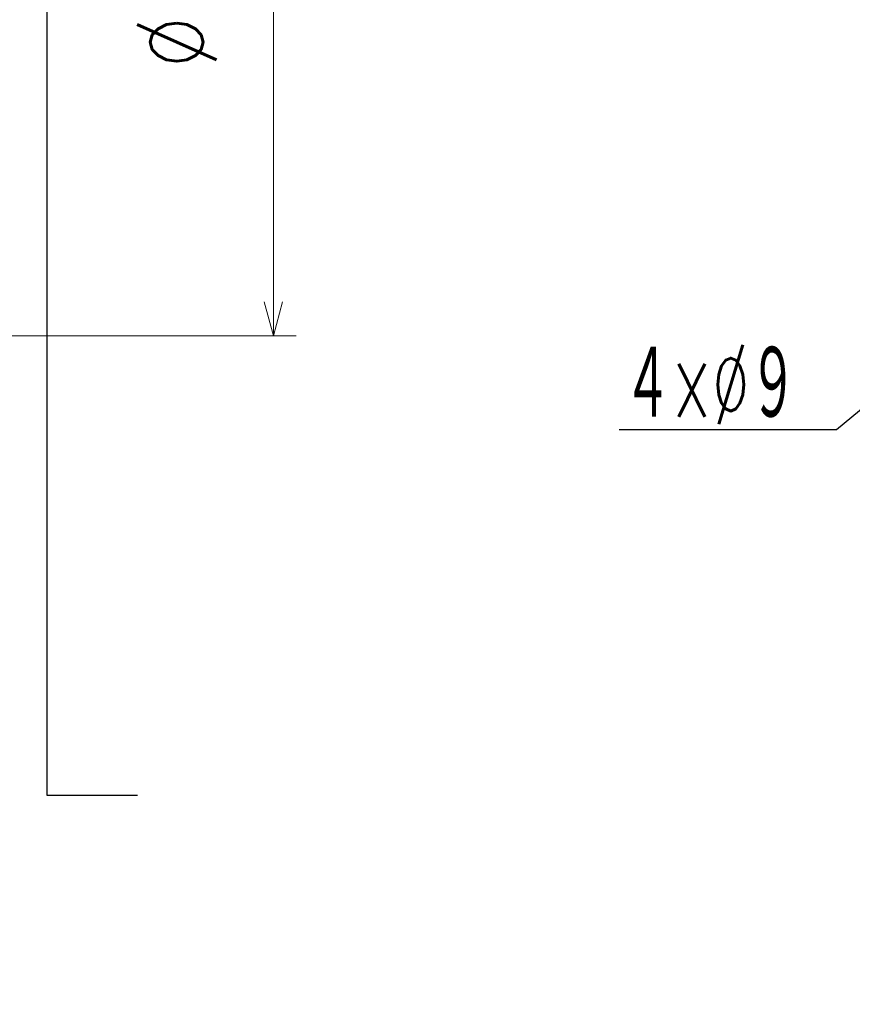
# Model space of a CAD drawing. Header units: millimetres. Extents: x 0 to 1076, y 0 to 742.
# Tile 108 of 124: x 578 to 670, y 359 to 467. Entities that reach past the tile are written whole.
import ezdxf

# ---------------------------------------------------------------- set-up
doc = ezdxf.new("R2010")
doc.units = ezdxf.units.MM
doc.header["$LTSCALE"] = 0.454724
doc.layers.add('NoLayerName_001', color=7, linetype='Continuous')
doc.styles.get("Standard").update_dxf_attribs({"font": 'txt', "bigfont": 'extfont2'})
doc.dimstyles.get("Standard").update_dxf_attribs({"dimtxt": 2.5, "dimasz": 2.5, "dimexe": 1, "dimexo": 1, "dimtad": 1, "dimdec": 3, "dimzin": 0, "dimdsep": 46, "dimtxsty": 'Standard', "dimcen": 2.5, "dimadec": 3, "dimazin": 0, "dimtfac": 0.75, "dimtdec": 3, "dimtmove": 0, "dimatfit": 3, "dimfxl": 1, "dimarcsym": 0})

# ---------------------------------------------------------------- blocks, each defined once
blk = doc.blocks.new('_OPEN30')
at = {"color": 0, "linetype": 'ByBlock', "lineweight": -2}
for p, q in [((-1, 0.267949), (0, 0)), ((0, 0), (-1, -0.267949)), ((0, 0), (-1, 0))]:
    blk.add_line(p, q, dxfattribs=at)
blk = doc.blocks.new('*D117')
at = {"layer": 'Defpoints', "color": 0}
for p in [(659.52, 514.43), (659.52, 514.43), (815.48, 460.57)]:
    blk.add_point(p, dxfattribs=at)
at = {"layer": 'NoLayerName_001', "color": 0, "linetype": 'Continuous', "lineweight": 13}
blk.add_line((811.94, 461.79), (663.06, 513.21), dxfattribs=at)
at = {"layer": 'NoLayerName_001', "color": 0, "lineweight": 13, "xscale": 3.75, "yscale": 3.75, "zscale": 3.75}
for p, rotation in [((659.52, 514.43), 160.947676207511), ((815.48, 460.57), 340.947676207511)]:
    blk.add_blockref('_OPEN30', p, dxfattribs=dict(at, rotation=rotation))
at = {"layer": 'NoLayerName_001', "color": 0, "lineweight": 13, "insert": (705.51, 505.92), "char_height": 8.75, "attachment_point": 5, "rotation": 340.9477}
blk.add_mtext('\\W0.8000;%%c165', dxfattribs=at)
blk = doc.blocks.new('*D138')
at = {"layer": 'Defpoints', "color": 0}
for p in [(493, 542.5), (606.25, 542.5), (493, 432.5)]:
    blk.add_point(p, dxfattribs=at)
at = {"layer": 'NoLayerName_001', "color": 0, "linetype": 'Continuous', "lineweight": 13}
for p, q in [((495.5, 542.5), (608.75, 542.5)), ((606.25, 436.25), (606.25, 538.75)), ((495.5, 432.5), (608.75, 432.5))]:
    blk.add_line(p, q, dxfattribs=at)
at = {"layer": 'NoLayerName_001', "color": 0, "lineweight": 13, "xscale": 3.75, "yscale": 3.75, "zscale": 3.75}
for p, rotation in [((606.25, 542.5), 90), ((606.25, 432.5), 270)]:
    blk.add_blockref('_OPEN30', p, dxfattribs=dict(at, rotation=rotation))
at = {"layer": 'NoLayerName_001', "color": 0, "lineweight": 13, "insert": (595.59, 487.5), "char_height": 8.75, "attachment_point": 5, "rotation": 90}
blk.add_mtext('\\A1;\\W0.8000;%%c110{\\H6.836375;\\S 0^ -0.035;}', dxfattribs=at)

msp = doc.modelspace()

# ---------------------------------------------------------------- texts
at = {"layer": 'NoLayerName_001', "color": 3, "linetype": 'Continuous', "lineweight": 13, "char_height": 8.75}
for s, insert, attachment_point, line_spacing_factor in [('\\A1;\\W0.5455;４×%%c９', (664, 422.75), 9, 0.771429), ('\\A1;\\W0.6667;ＮＡＭＥ\u3000ＰＬＡＴＥ', (506.875, 358.75), 7, 0.6)]:
    msp.add_mtext(s, dxfattribs=dict(at, insert=insert, attachment_point=attachment_point, line_spacing_factor=line_spacing_factor))

# ---------------------------------------------------------------- dimensions: what is measured, and where the dimension line sits
at = {"layer": 'NoLayerName_001', "color": 3, "linetype": 'Continuous', "lineweight": 13}
for base, p1, p2, angle, override, picture, middle, dimtype in [((606.25, 542.5), (493, 432.5), (493, 542.5), 90, {"dimtxt": 8.75, "dimasz": 3.75, "dimexe": 2.5, "dimexo": 2.5, "dimgap": 2.5, "dimzin": 8, "dimpost": '%%c<>', "dimblk": 'OPEN30', "dimclrd": 0, "dimclre": 0, "dimclrt": 0, "dimtol": 1, "dimtp": 0, "dimtm": 0.035, "dimtfac": 0.7813, "dimtolj": 1, "dimlwd": 13, "dimlwe": 13}, '*D138', (606.25, 487.5), 160), ((659.5193, 514.4306), (815.4807, 460.5694, 460.5694), (659.5193, 514.4306), 160.947676, {"dimtxt": 8.75, "dimasz": 3.75, "dimexe": 2.5, "dimexo": 2.5, "dimgap": 2.5, "dimzin": 8, "dimpost": '%%c<>', "dimblk": 'OPEN30', "dimse1": 1, "dimse2": 1, "dimclrd": 0, "dimclre": 0, "dimclrt": 0, "dimtp": 0, "dimtm": 0, "dimlwd": 13, "dimlwe": 13}, '*D117', (703.2377, 499.3325), 161)]:
    dim = msp.add_linear_dim(base=base, p1=p1, p2=p2, angle=angle, text='\\W0.8000;<>', dimstyle='Standard', override=override, dxfattribs=at)
    dim.commit()
    dim.dimension.update_dxf_attribs({"geometry": picture, "text_midpoint": middle, "dimtype": dimtype})

# ---------------------------------------------------------------- leaders
msp.add_leader([(581.25, 475.5), (581.25, 381.8294), (591.25, 381.8294)], dimstyle='Standard', override={"dimasz": 5, "dimldrblk": 'OPEN30'}, dxfattribs=at)
at = {"layer": 'NoLayerName_001', "color": 3, "linetype": 'Continuous', "lineweight": 13, "annotation_type": 0, "has_hookline": 1, "hookline_direction": 1, "text_width": 19.608}
msp.add_leader([(682.4121, 433.8604), (668.375, 422.125), (664.625, 422.125)], dimstyle='Standard', override={"dimtxt": 8.75, "dimasz": 3.75, "dimldrblk": 'OPEN30'}, dxfattribs=at)

doc.saveas('drawing.dxf')
